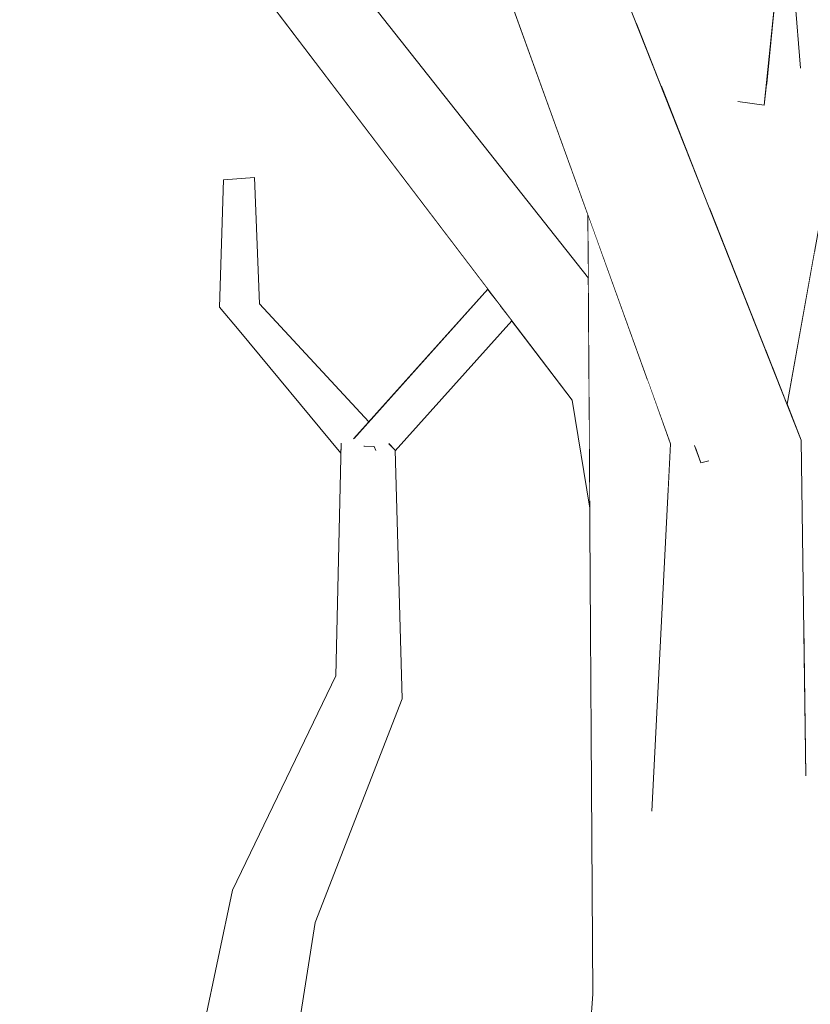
# Model space of a CAD drawing. Extents: x -289599 to -184549, y 66678 to 295474.
# Tile 150 of 256: x -266364 to -266262, y 71642 to 71768. Entities that reach past the tile are written whole.
import ezdxf

# ---------------------------------------------------------------- set-up
doc = ezdxf.new("R2010")
doc.units = 0
doc.header["$MEASUREMENT"] = 0
doc.linetypes.add('Wipeout_Contour', pattern=[1000, 0, -1000])
doc.layers.add('arch drzewa', color=8, linetype='Continuous')
doc.layers.add('Model Ściany', color=8, linetype='Continuous')
doc.layers.add('arch drzewa_Nr_Pióra__4', color=8, linetype='Continuous', lineweight=9)

msp = doc.modelspace()

# ---------------------------------------------------------------- wipeouts: each hides what was drawn before it
at = {"color": 254, "linetype": 'Wipeout_Contour', "lineweight": 0, "ltscale": 1292077.270593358}
msp.add_wipeout([(-266266.54, 71775.58), (-266263.92, 71761.88), (-266263.8, 71762.78), (-266265.58, 71785.03)], dxfattribs=at).dxf.layer = 'arch drzewa'
at = {"color": 254, "linetype": 'Wipeout_Contour', "lineweight": 0, "ltscale": 2907168.720602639}
msp.add_wipeout([(-266276.37, 71760.29), (-266271.56, 71734.55), (-266268.17, 71726), (-266267.36, 71731.72), (-266264.09, 71760.12), (-266268.1, 71760.18), (-266268.38, 71757.49), (-266271.63, 71757.94), (-266272.3, 71760.23)], dxfattribs=at).dxf.layer = 'arch drzewa'
at = {"color": 254, "linetype": 'Wipeout_Contour', "lineweight": 0, "ltscale": 969064.662289}
msp.add_wipeout([(-266283.43, 71722.47), (-266280.73, 71707.54), (-266280.4, 71714.07)], dxfattribs=at).dxf.layer = 'arch drzewa'
at = {"color": 254, "linetype": 'Wipeout_Contour', "lineweight": 0, "ltscale": 11955373.70030712}
msp.add_wipeout([(-266479.89, 71855.77), (-266479.89, 71770.93), (-266477.09, 71767.03), (-266444.16, 71748.98), (-266467.59, 71793.47), (-266464.97, 71794.44), (-266462.45, 71795.05), (-266435.77, 71744.38), (-266434.44, 71743.65), (-266399.41, 71719.01), (-266388.92, 71656.11), (-266385.39, 71653.39), (-266376.62, 71667.3), (-266372.94, 71667.54), (-266372.15, 71664.98), (-266379.12, 71649.67), (-266379.55, 71648.9), (-266377.2, 71647.1), (-266366.81, 71641.37), (-266364.1, 71640.5), (-266363.57, 71639.58), (-266349.42, 71631.77), (-266343.81, 71626.14), (-266340.49, 71638.14), (-266336.54, 71656.82), (-266323.29, 71684.31), (-266322.65, 71712.86), (-266335.69, 71728.58), (-266338.23, 71731.59), (-266337.71, 71747.93), (-266333.75, 71748.21), (-266333.11, 71732.02), (-266319.09, 71716.89), (-266303.83, 71733.91), (-266332.73, 71771.96), (-266368.15, 71803.53), (-266425.78, 71838.86)], dxfattribs=at).dxf.layer = 'Model Ściany'

# ---------------------------------------------------------------- next in the draw order: wipeouts: each hides what was drawn before it
at = {"color": 254, "linetype": 'Wipeout_Contour', "lineweight": 0, "ltscale": 1292073.155707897}
msp.add_wipeout([(-266266.54, 71775.58), (-266268.1, 71760.18), (-266264.09, 71760.12), (-266263.92, 71761.88)], dxfattribs=at).dxf.layer = 'arch drzewa'
at = {"color": 254, "linetype": 'Wipeout_Contour', "lineweight": 0, "ltscale": 969066.596205}
msp.add_wipeout([(-266276.37, 71760.29), (-266275.33, 71744.08), (-266271.56, 71734.55)], dxfattribs=at).dxf.layer = 'arch drzewa'
at = {"color": 254, "linetype": 'Wipeout_Contour', "lineweight": 0, "ltscale": 1938000.010456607}
msp.add_wipeout([(-266265.47, 71719.17), (-266265.38, 71718.94), (-266263.64, 71714.54), (-266263.32, 71690.47), (-266254.18, 71641.65), (-266261.91, 71738.98)], dxfattribs=at).dxf.layer = 'arch drzewa'
at = {"color": 254, "linetype": 'Wipeout_Contour', "lineweight": 0, "ltscale": 15188087.62771807}
msp.add_wipeout([(-266479.89, 71860.43), (-266428.4, 71845.21), (-266449.83, 71884.07), (-266448.61, 71886.21), (-266445.07, 71886.17), (-266421.25, 71842.97), (-266361.57, 71808.06), (-266331.3, 71782.89), (-266331.2, 71820.67), (-266353.72, 71866.74), (-266402.52, 71882.33), (-266430.02, 71914.64), (-266427.35, 71916.35), (-266425.68, 71916.33), (-266399.36, 71886.11), (-266357.78, 71872.5), (-266378.16, 71900.47), (-266371.39, 71933.79), (-266370.23, 71934.27), (-266367.63, 71933.72), (-266373.73, 71903.25), (-266347.09, 71869.33), (-266347.13, 71869.02), (-266346.6, 71868.84), (-266322.23, 71820.83), (-266321.13, 71773.58), (-266290.94, 71735.3), (-266290.99, 71743.4), (-266317.65, 71817.19), (-266318.11, 71861.19), (-266301.21, 71907.91), (-266302.84, 71910.65), (-266320.34, 71936.41), (-266320.23, 71939.76), (-266320.09, 71941.15), (-266318.92, 71962.94), (-266318.12, 71963.74), (-266319.28, 71966.28), (-266323.73, 71972.09), (-266342.4, 71994.97), (-266343.09, 71995.68), (-266343.76, 71995.67), (-266343.78, 71996.38), (-266400.1, 72054.07), (-266400.28, 72053.97), (-266461.84, 72079.46), (-266479.89, 72098.57)], dxfattribs=at).dxf.layer = 'Model Ściany'
at = {"color": 254, "linetype": 'Wipeout_Contour', "lineweight": 0, "ltscale": 5492296.650368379}
msp.add_wipeout([(-266479.89, 71691.19), (-266479.89, 71533.5), (-266312.32, 71533.5), (-266329.99, 71561.98), (-266330.93, 71562.25), (-266339.27, 71565.15), (-266355.55, 71570.53), (-266357.25, 71571.42), (-266356, 71573.07), (-266332.92, 71565.78), (-266332.22, 71565.57), (-266336.85, 71573.03), (-266342.37, 71594.44), (-266359.39, 71605.98), (-266369.74, 71627.46), (-266417.89, 71655.49), (-266452.52, 71663.9)], dxfattribs=at).dxf.layer = 'Model Ściany'

# ---------------------------------------------------------------- next in the draw order: wipeouts: each hides what was drawn before it
at = {"color": 254, "linetype": 'Wipeout_Contour', "lineweight": 0, "ltscale": 969083.338071}
msp.add_wipeout([(-266281.62, 71759.97), (-266275.33, 71744.08), (-266276.37, 71760.29)], dxfattribs=at).dxf.layer = 'arch drzewa'
at = {"color": 254, "linetype": 'Wipeout_Contour', "lineweight": 0, "ltscale": 2583930.124640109}
msp.add_wipeout([(-266269.42, 71651.82), (-266268.75, 71641.28), (-266254.18, 71641.65), (-266263.32, 71690.47), (-266263.07, 71671.67), (-266264.91, 71667.97), (-266268.37, 71648.56), (-266268.38, 71648.82)], dxfattribs=at).dxf.layer = 'arch drzewa'
at = {"color": 254, "linetype": 'Wipeout_Contour', "lineweight": 0, "ltscale": 4199430.01613285}
msp.add_wipeout([(-266332, 71614.27), (-266316.06, 71598.25), (-266324.4, 71621.19), (-266320.64, 71621.98), (-266306.19, 71584.81), (-266295.86, 71569.26), (-266290.38, 71643.5), (-266290.76, 71705.83), (-266293.02, 71719.68), (-266300.75, 71729.85), (-266315.71, 71713.17), (-266314.8, 71681.35), (-266325.97, 71652.7)], dxfattribs=at).dxf.layer = 'Model Ściany'

# ---------------------------------------------------------------- next in the draw order: wipeouts: each hides what was drawn before it
at = {"color": 254, "linetype": 'Wipeout_Contour', "lineweight": 0, "ltscale": 969083.297147}
msp.add_wipeout([(-266272.3, 71760.23), (-266277.34, 71776.04), (-266276.37, 71760.29)], dxfattribs=at).dxf.layer = 'arch drzewa'
at = {"color": 254, "linetype": 'Wipeout_Contour', "lineweight": 0, "ltscale": 1292273.590796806}
msp.add_wipeout([(-266333.11, 71732.02), (-266338.23, 71731.59), (-266319.55, 71716.37), (-266319.09, 71716.89)], dxfattribs=at).dxf.layer = 'arch drzewa'
at = {"color": 254, "linetype": 'Wipeout_Contour', "lineweight": 0, "ltscale": 1292202.281767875}
msp.add_wipeout([(-266336.54, 71656.82), (-266332.87, 71615.14), (-266332, 71614.27), (-266325.97, 71652.7)], dxfattribs=at).dxf.layer = 'arch drzewa'
at = {"color": 254, "linetype": 'Wipeout_Contour', "lineweight": 0, "ltscale": 968981.713995}
msp.add_wipeout([(-266269.42, 71651.82), (-266270.91, 71653.25), (-266268.75, 71641.28)], dxfattribs=at).dxf.layer = 'arch drzewa'
at = {"color": 254, "linetype": 'Wipeout_Contour', "lineweight": 0, "ltscale": 1292005.3148098}
msp.add_wipeout([(-266294.71, 71549.29), (-266292.77, 71543.46), (-266286.85, 71642.2), (-266290.38, 71643.5)], dxfattribs=at).dxf.layer = 'arch drzewa'

# ---------------------------------------------------------------- next in the draw order: wipeouts: each hides what was drawn before it
at = {"color": 254, "linetype": 'Wipeout_Contour', "lineweight": 0, "ltscale": 969093.303358}
msp.add_wipeout([(-266277.34, 71776.04), (-266278.62, 71773.74), (-266276.37, 71760.29)], dxfattribs=at).dxf.layer = 'arch drzewa'
at = {"color": 254, "linetype": 'Wipeout_Contour', "lineweight": 0, "ltscale": 2261085.839963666}
msp.add_wipeout([(-266289.56, 71739.44), (-266286.85, 71642.2), (-266268.75, 71641.28), (-266270.91, 71653.25), (-266282.8, 71667.18), (-266280.73, 71707.54), (-266283.43, 71722.47)], dxfattribs=at).dxf.layer = 'arch drzewa'
at = {"color": 254, "linetype": 'Wipeout_Contour', "lineweight": 0, "ltscale": 969149.186727}
msp.add_wipeout([(-266325.97, 71652.7), (-266314.8, 71681.35), (-266323.29, 71684.31)], dxfattribs=at).dxf.layer = 'arch drzewa'
at = {"color": 254, "linetype": 'Wipeout_Contour', "lineweight": 0, "ltscale": 969166.822367}
msp.add_wipeout([(-266336.54, 71656.82), (-266343.16, 71625.48), (-266332.87, 71615.14)], dxfattribs=at).dxf.layer = 'arch drzewa'
at = {"color": 254, "linetype": 'Wipeout_Contour', "lineweight": 0, "ltscale": 1614993.665174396}
msp.add_wipeout([(-266290.38, 71643.5), (-266296.25, 71563.97), (-266295.7, 71552.26), (-266295.15, 71550.61), (-266294.71, 71549.29)], dxfattribs=at).dxf.layer = 'arch drzewa'

# ---------------------------------------------------------------- next in the draw order: wipeouts: each hides what was drawn before it
at = {"color": 254, "linetype": 'Wipeout_Contour', "lineweight": 0, "ltscale": 1292131.009066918}
msp.add_wipeout([(-266278.62, 71773.74), (-266284.78, 71767.93), (-266281.62, 71759.97), (-266276.37, 71760.29)], dxfattribs=at).dxf.layer = 'arch drzewa'
at = {"color": 254, "linetype": 'Wipeout_Contour', "lineweight": 0, "ltscale": 969080.817875}
msp.add_wipeout([(-266289.56, 71739.44), (-266290.48, 71741.99), (-266286.85, 71642.2)], dxfattribs=at).dxf.layer = 'arch drzewa'
at = {"color": 254, "linetype": 'Wipeout_Contour', "lineweight": 0, "ltscale": 1292001.31996121}
msp.add_wipeout([(-266270.67, 71709.93), (-266264.91, 71667.97), (-266263.07, 71671.67), (-266263.64, 71714.54)], dxfattribs=at).dxf.layer = 'arch drzewa'
at = {"color": 254, "linetype": 'Wipeout_Contour', "lineweight": 0, "ltscale": 1938332.861602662}
msp.add_wipeout([(-266319.41, 71713.72), (-266322.62, 71714.14), (-266314.8, 71681.35), (-266315.71, 71713.24), (-266317.97, 71713.53), (-266318.21, 71713.29)], dxfattribs=at).dxf.layer = 'arch drzewa'
at = {"color": 254, "linetype": 'Wipeout_Contour', "lineweight": 0, "ltscale": 969164.597946}
msp.add_wipeout([(-266323.29, 71684.31), (-266336.54, 71656.82), (-266325.97, 71652.7)], dxfattribs=at).dxf.layer = 'arch drzewa'

# ---------------------------------------------------------------- next in the draw order: linework, layer by layer
at = {"layer": 'arch drzewa_Nr_Pióra__4', "linetype": 'Continuous'}
for p, q in [((-266343.16, 71625.48), (-266336.54, 71656.82)), ((-266332, 71614.27), (-266325.97, 71652.7))]:
    msp.add_line(p, q, dxfattribs=at)

# ---------------------------------------------------------------- next in the draw order: wipeouts: each hides what was drawn before it
at = {"color": 254, "linetype": 'Wipeout_Contour', "lineweight": 0, "ltscale": 1292095.160795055}
msp.add_wipeout([(-266290.48, 71741.99), (-266290.99, 71743.4), (-266290.38, 71643.5), (-266286.85, 71642.2)], dxfattribs=at).dxf.layer = 'arch drzewa'
at = {"color": 254, "linetype": 'Wipeout_Contour', "lineweight": 0, "ltscale": 969160.632027}
msp.add_wipeout([(-266322.62, 71714.14), (-266323.29, 71684.31), (-266314.8, 71681.35)], dxfattribs=at).dxf.layer = 'arch drzewa'
at = {"color": 254, "linetype": 'Wipeout_Contour', "lineweight": 0, "ltscale": 968995.945218}
msp.add_wipeout([(-266264.91, 71667.97), (-266270.67, 71709.93), (-266268.37, 71648.56)], dxfattribs=at).dxf.layer = 'arch drzewa'

# ---------------------------------------------------------------- next in the draw order: linework, layer by layer
at = {"layer": 'arch drzewa_Nr_Pióra__4', "linetype": 'Continuous'}
for p, q in [((-266336.54, 71656.82), (-266323.29, 71684.31)), ((-266325.97, 71652.7), (-266314.8, 71681.35)), ((-266296.28, 71563.61), (-266290.38, 71643.5))]:
    msp.add_line(p, q, dxfattribs=at)

# ---------------------------------------------------------------- next in the draw order: wipeouts: each hides what was drawn before it
at = {"color": 254, "linetype": 'Wipeout_Contour', "lineweight": 0, "ltscale": 1938377.355416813}
msp.add_wipeout([(-266319.55, 71716.37), (-266338.23, 71731.59), (-266322.62, 71714.14), (-266319.41, 71713.72), (-266319.55, 71713.76), (-266320.99, 71714.77)], dxfattribs=at).dxf.layer = 'arch drzewa'
at = {"color": 254, "linetype": 'Wipeout_Contour', "lineweight": 0, "ltscale": 969096.499454}
msp.add_wipeout([(-266293.02, 71719.68), (-266290.81, 71714.45), (-266290.85, 71719.82)], dxfattribs=at).dxf.layer = 'arch drzewa'
at = {"color": 254, "linetype": 'Wipeout_Contour', "lineweight": 0, "ltscale": 969164.451372}
msp.add_wipeout([(-266315.71, 71713.24), (-266316.49, 71714.07), (-266316.63, 71713.98)], dxfattribs=at).dxf.layer = 'arch drzewa'
at = {"color": 254, "linetype": 'Wipeout_Contour', "lineweight": 0, "ltscale": 2584079.122668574}
msp.add_wipeout([(-266276.84, 71712.56), (-266280.4, 71714.07), (-266269.08, 71650.82), (-266268.38, 71648.82), (-266270.67, 71709.93), (-266275.69, 71712.07), (-266275.61, 71711.85), (-266276.5, 71711.65)], dxfattribs=at).dxf.layer = 'arch drzewa'

# ---------------------------------------------------------------- next in the draw order: wipeouts: each hides what was drawn before it
at = {"color": 254, "linetype": 'Wipeout_Contour', "lineweight": 0, "ltscale": 969218.796819}
msp.add_wipeout([(-266322.62, 71714.14), (-266338.23, 71731.59), (-266335.69, 71728.58)], dxfattribs=at).dxf.layer = 'arch drzewa'
at = {"color": 254, "linetype": 'Wipeout_Contour', "lineweight": 0, "ltscale": 969092.892122}
msp.add_wipeout([(-266290.81, 71714.45), (-266293.02, 71719.68), (-266290.76, 71705.83)], dxfattribs=at).dxf.layer = 'arch drzewa'
at = {"color": 254, "linetype": 'Wipeout_Contour', "lineweight": 0, "ltscale": 969166.06538}
msp.add_wipeout([(-266317.97, 71713.53), (-266315.71, 71713.24), (-266316.63, 71713.98)], dxfattribs=at).dxf.layer = 'arch drzewa'
at = {"color": 254, "linetype": 'Wipeout_Contour', "lineweight": 0, "ltscale": 1615015.51841201}
msp.add_wipeout([(-266282.8, 71667.18), (-266270.91, 71653.25), (-266269.42, 71651.82), (-266269.08, 71650.82), (-266280.4, 71714.07)], dxfattribs=at).dxf.layer = 'arch drzewa'

# ---------------------------------------------------------------- next in the draw order: wipeouts: each hides what was drawn before it
at = {"color": 254, "linetype": 'Wipeout_Contour', "lineweight": 0, "ltscale": 969240.502195}
msp.add_wipeout([(-266333.11, 71732.02), (-266333.75, 71748.21), (-266337.71, 71747.93)], dxfattribs=at).dxf.layer = 'arch drzewa'
at = {"color": 254, "linetype": 'Wipeout_Contour', "lineweight": 0, "ltscale": 969199.725114}
msp.add_wipeout([(-266322.62, 71714.14), (-266335.69, 71728.58), (-266322.65, 71712.86)], dxfattribs=at).dxf.layer = 'arch drzewa'
at = {"color": 254, "linetype": 'Wipeout_Contour', "lineweight": 0, "ltscale": 1292229.779033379}
msp.add_wipeout([(-266319.55, 71713.76), (-266319.41, 71713.72), (-266318.21, 71713.29), (-266318.39, 71713.73)], dxfattribs=at).dxf.layer = 'arch drzewa'

# ---------------------------------------------------------------- next in the draw order: linework, layer by layer
at = {"layer": 'arch drzewa_Nr_Pióra__4', "linetype": 'Continuous'}
msp.add_line((-266323.29, 71684.31), (-266322.62, 71714.14), dxfattribs=at)

# ---------------------------------------------------------------- next in the draw order: wipeouts: each hides what was drawn before it
at = {"color": 254, "linetype": 'Wipeout_Contour', "lineweight": 0, "ltscale": 969239.794595}
msp.add_wipeout([(-266337.71, 71747.93), (-266338.23, 71731.59), (-266333.11, 71732.02)], dxfattribs=at).dxf.layer = 'arch drzewa'
at = {"color": 254, "linetype": 'Wipeout_Contour', "lineweight": 0, "ltscale": 2907475.869389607}
msp.add_wipeout([(-266302.21, 71731.78), (-266318.39, 71713.73), (-266318.21, 71713.29), (-266317.97, 71713.53), (-266316.63, 71713.98), (-266316.49, 71714.07), (-266315.71, 71713.24), (-266315.71, 71713.17), (-266300.75, 71729.85)], dxfattribs=at).dxf.layer = 'arch drzewa'

# ---------------------------------------------------------------- next in the draw order: linework, layer by layer
at = {"layer": 'arch drzewa_Nr_Pióra__4', "linetype": 'Continuous'}
for p, q in [((-266338.23, 71731.59), (-266337.71, 71747.93)), ((-266333.75, 71748.21), (-266337.71, 71747.93)), ((-266338.23, 71731.59), (-266335.69, 71728.58))]:
    msp.add_line(p, q, dxfattribs=at)

# ---------------------------------------------------------------- next in the draw order: wipeouts: each hides what was drawn before it
at = {"color": 254, "linetype": 'Wipeout_Contour', "lineweight": 0, "ltscale": 1615267.680264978}
msp.add_wipeout([(-266320.99, 71714.77), (-266319.55, 71713.76), (-266318.39, 71713.73), (-266302.21, 71731.78), (-266303.83, 71733.91)], dxfattribs=at).dxf.layer = 'arch drzewa'

# ---------------------------------------------------------------- next in the draw order: linework, layer by layer
at = {"layer": 'arch drzewa_Nr_Pióra__4', "linetype": 'Continuous'}
msp.add_line((-266318.39, 71713.73), (-266319.72, 71713.76), dxfattribs=at)

# ---------------------------------------------------------------- next in the draw order: wipeouts: each hides what was drawn before it
at = {"color": 254, "linetype": 'Wipeout_Contour', "lineweight": 0, "ltscale": 2584548.356798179}
msp.add_wipeout([(-266332.73, 71771.96), (-266290.92, 71731.74), (-266290.94, 71735.3), (-266322.92, 71775.85), (-266323.49, 71772.33), (-266324.07, 71772.25), (-266328.69, 71772.33), (-266329.93, 71773.15)], dxfattribs=at).dxf.layer = 'arch drzewa'

# ---------------------------------------------------------------- next in the draw order: wipeouts: each hides what was drawn before it
at = {"color": 254, "linetype": 'Wipeout_Contour', "lineweight": 0, "ltscale": 1292186.103602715}
msp.add_wipeout([(-266332.73, 71771.96), (-266293.02, 71719.68), (-266290.85, 71719.82), (-266290.92, 71731.74)], dxfattribs=at).dxf.layer = 'arch drzewa'

# ---------------------------------------------------------------- next in the draw order: linework, layer by layer
at = {"layer": 'arch drzewa_Nr_Pióra__4', "linetype": 'Continuous'}
for p, q in [((-266333.11, 71732.02), (-266333.75, 71748.21)), ((-266319.09, 71716.89), (-266333.11, 71732.02)), ((-266322.65, 71712.86), (-266335.69, 71728.58))]:
    msp.add_line(p, q, dxfattribs=at)

# ---------------------------------------------------------------- next in the draw order: wipeouts: each hides what was drawn before it
at = {"color": 254, "linetype": 'Wipeout_Contour', "lineweight": 0, "ltscale": 1938362.302543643}
msp.add_wipeout([(-266310.24, 71814.04), (-266311.86, 71812.62), (-266263.64, 71714.54), (-266304.75, 71818.37), (-266306.9, 71813.76), (-266307.77, 71813.66)], dxfattribs=at).dxf.layer = 'arch drzewa'

# ---------------------------------------------------------------- next in the draw order: wipeouts: each hides what was drawn before it
at = {"color": 254, "linetype": 'Wipeout_Contour', "lineweight": 0, "ltscale": 969088.894721}
msp.add_wipeout([(-266263.64, 71714.54), (-266311.86, 71812.62), (-266270.67, 71709.93)], dxfattribs=at).dxf.layer = 'arch drzewa'

# ---------------------------------------------------------------- next in the draw order: linework, layer by layer
at = {"layer": 'arch drzewa_Nr_Pióra__4', "linetype": 'Continuous'}
msp.add_line((-266263.06, 71671.49), (-266263.64, 71714.54), dxfattribs=at)

# ---------------------------------------------------------------- next in the draw order: wipeouts: each hides what was drawn before it
at = {"color": 254, "linetype": 'Wipeout_Contour', "lineweight": 0, "ltscale": 2261473.606361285}
msp.add_wipeout([(-266315.15, 71815.22), (-266317.65, 71817.19), (-266270.67, 71709.93), (-266311.86, 71812.62), (-266313.03, 71813.54), (-266313.36, 71812.96), (-266314.53, 71812.82)], dxfattribs=at).dxf.layer = 'arch drzewa'
at = {"color": 254, "linetype": 'Wipeout_Contour', "lineweight": 0, "ltscale": 2907132.458898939}
msp.add_wipeout([(-266264.09, 71760.12), (-266267.36, 71731.72), (-266267.27, 71723.71), (-266265.47, 71719.17), (-266253.64, 71785.03), (-266265.5, 71785.79), (-266265.58, 71785.03), (-266263.8, 71762.78), (-266263.92, 71761.88)], dxfattribs=at).dxf.layer = 'arch drzewa'

# ---------------------------------------------------------------- next in the draw order: wipeouts: each hides what was drawn before it
at = {"color": 254, "linetype": 'Wipeout_Contour', "lineweight": 0, "ltscale": 1938161.017378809}
msp.add_wipeout([(-266270.67, 71709.93), (-266317.65, 71817.19), (-266280.4, 71714.07), (-266276.84, 71712.56), (-266277.27, 71713.71), (-266275.69, 71712.07)], dxfattribs=at).dxf.layer = 'arch drzewa'
at = {"color": 254, "linetype": 'Wipeout_Contour', "lineweight": 0, "ltscale": 969033.298737}
msp.add_wipeout([(-266267.36, 71731.72), (-266268.17, 71726), (-266267.27, 71723.71)], dxfattribs=at).dxf.layer = 'arch drzewa'

# ---------------------------------------------------------------- next in the draw order: linework, layer by layer
at = {"layer": 'arch drzewa_Nr_Pióra__4', "linetype": 'Continuous'}
for p, q in [((-266290.94, 71735.3), (-266322.96, 71775.91)), ((-266293.02, 71719.68), (-266332.73, 71771.96)), ((-266290.38, 71643.5), (-266290.99, 71743.4)), ((-266321.04, 71714.71), (-266303.83, 71733.91)), ((-266315.71, 71713.17), (-266300.75, 71729.85)), ((-266290.76, 71705.83), (-266293.02, 71719.68)), ((-266318.19, 71713.22), (-266318.39, 71713.73)), ((-266315.71, 71713.24), (-266316.51, 71714.1)), ((-266314.8, 71681.35), (-266315.71, 71713.24)), ((-266282.81, 71666.97), (-266280.4, 71714.07))]:
    msp.add_line(p, q, dxfattribs=at)

# ---------------------------------------------------------------- next in the draw order: wipeouts: each hides what was drawn before it
at = {"color": 254, "linetype": 'Wipeout_Contour', "lineweight": 0, "ltscale": 969086.510486}
msp.add_wipeout([(-266268.38, 71757.49), (-266263.87, 71801.86), (-266279.32, 71804.42)], dxfattribs=at).dxf.layer = 'arch drzewa'
at = {"color": 254, "linetype": 'Wipeout_Contour', "lineweight": 0, "ltscale": 1292063.255305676}
msp.add_wipeout([(-266275.69, 71712.07), (-266277.27, 71713.71), (-266276.5, 71711.65), (-266275.61, 71711.85)], dxfattribs=at).dxf.layer = 'arch drzewa'

# ---------------------------------------------------------------- next in the draw order: linework, layer by layer
at = {"layer": 'arch drzewa_Nr_Pióra__4', "linetype": 'Continuous'}
for p, q in [((-266263.76, 71762.23), (-266265.58, 71785.03)), ((-266265.47, 71719.17), (-266253.64, 71785.03)), ((-266276.5, 71711.65), (-266277.33, 71713.86)), ((-266275.49, 71711.87), (-266276.5, 71711.65))]:
    msp.add_line(p, q, dxfattribs=at)

# ---------------------------------------------------------------- next in the draw order: wipeouts: each hides what was drawn before it
at = {"color": 254, "linetype": 'Wipeout_Contour', "lineweight": 0, "ltscale": 2584249.664641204}
msp.add_wipeout([(-266286.42, 71772.08), (-266284.78, 71767.93), (-266278.62, 71773.74), (-266277.34, 71776.04), (-266272.3, 71760.23), (-266271.63, 71757.94), (-266268.38, 71757.49), (-266279.32, 71804.42)], dxfattribs=at).dxf.layer = 'arch drzewa'

# ---------------------------------------------------------------- next in the draw order: linework, layer by layer
at = {"layer": 'arch drzewa_Nr_Pióra__4', "linetype": 'Continuous'}
for p, q in [((-266263.64, 71714.54), (-266304.75, 71818.37)), ((-266280.4, 71714.07), (-266317.65, 71817.19)), ((-266268.38, 71757.49), (-266263.87, 71801.86)), ((-266268.38, 71757.49), (-266271.79, 71757.96))]:
    msp.add_line(p, q, dxfattribs=at)

doc.saveas('drawing.dxf')
